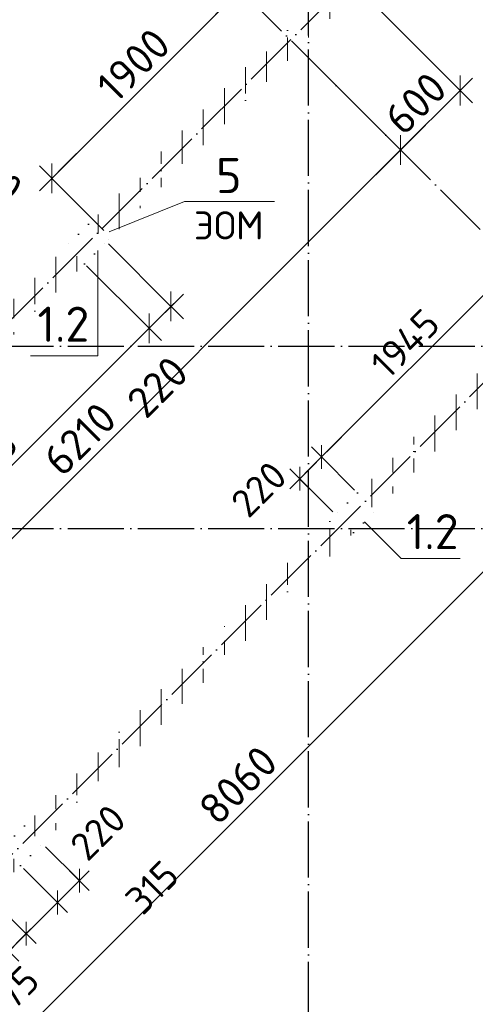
# Model space of a CAD drawing. Header units: millimetres. Extents: x -3495 to 109513, y -3287 to 62337.
# Tile 9 of 41: x 16392 to 19638, y 10510 to 17527. Entities that reach past the tile are written whole.
import ezdxf

# ---------------------------------------------------------------- set-up
doc = ezdxf.new("R2010")
doc.units = ezdxf.units.MM
doc.header["$PDMODE"] = 65
for name, pattern in [('______11', [500, 400, -50, 0, -50]), ('______5', [1100, 800, -100, 100, -100]), ('______9', [100, 0, -100])]:
    doc.linetypes.add(name, pattern=pattern)
for name, color, linetype, lineweight in [('Высотная отметка (отверстия)', 7, 'Continuous', 13), ('Ограждение_ 2D надпись', 7, 'Continuous', 13), ('Размерная линия_ общее', 7, 'Continuous', 13), ('Размерная линия_ общее_1', 7, 'Continuous', 13), ('Стена_ общее', 7, 'Continuous', 35)]:
    doc.layers.add(name, color=color, linetype=linetype, lineweight=lineweight)
doc.layers.add('Осевая линия_ общее', color=7, linetype='______5', lineweight=13, true_color=0xa0a0a0)
doc.styles.add('ISOCPEUR', font='ISOCPEUR')
doc.dimstyles.new('DIMSTYLE_10', dxfattribs={"dimtxt": 220, "dimasz": 250, "dimexe": 0, "dimexo": 0, "dimgap": 110, "dimtad": 0, "dimdec": 0, "dimrnd": 5, "dimzin": 12, "dimdsep": 46, "dimtxsty": 'ISOCPEUR', "dimblk1": 'ALL_ML_STRICH', "dimblk2": 'ALL_ML_STRICH', "dimsah": 1, "dimcen": 0, "dimclrd": 7, "dimclre": 256, "dimclrt": 7, "dimadec": 0, "dimazin": 0, "dimtfac": 1, "dimtdec": 0, "dimtix": 1, "dimtmove": 2, "dimatfit": 3, "dimfxl": 0, "dimtvp": 1.2, "dimtzin": 0, "dimlwd": 0, "dimlwe": -3, "dimarcsym": 0})
doc.dimstyles.new('DIMSTYLE_11', dxfattribs={"dimtxt": 220, "dimasz": 250, "dimexe": 0, "dimexo": 0, "dimgap": 110, "dimtad": 2, "dimdec": 0, "dimrnd": 5, "dimzin": 12, "dimdsep": 46, "dimtxsty": 'ISOCPEUR', "dimblk1": 'ALL_ML_STRICH', "dimblk2": 'ALL_ML_STRICH', "dimsah": 1, "dimcen": 0, "dimclrd": 7, "dimclre": 256, "dimclrt": 7, "dimadec": 0, "dimazin": 0, "dimtfac": 1, "dimtdec": 0, "dimtix": 1, "dimtmove": 2, "dimatfit": 3, "dimfxl": 0, "dimtvp": 1.2, "dimtzin": 0, "dimlwd": 0, "dimlwe": -3, "dimarcsym": 0})
doc.dimstyles.new('DIMSTYLE_3', dxfattribs={"dimtxt": 220, "dimasz": 250, "dimexe": 0, "dimexo": 0, "dimgap": 110, "dimtad": 2, "dimdec": 0, "dimrnd": 5, "dimzin": 12, "dimdsep": 46, "dimtxsty": 'ISOCPEUR', "dimblk1": 'ALL_ML_STRICH', "dimblk2": 'ALL_ML_STRICH', "dimsah": 1, "dimcen": 0, "dimclrd": 7, "dimclre": 256, "dimclrt": 7, "dimadec": 0, "dimazin": 0, "dimtfac": 1, "dimtdec": 0, "dimtix": 1, "dimtmove": 2, "dimatfit": 3, "dimfxl": 0, "dimtzin": 0, "dimlwd": 0, "dimlwe": -3, "dimarcsym": 0})
doc.dimstyles.new('DIMSTYLE_5', dxfattribs={"dimtxt": 200, "dimasz": 200, "dimexe": 0, "dimexo": 0, "dimgap": 100, "dimtad": 2, "dimdec": 0, "dimrnd": 5, "dimzin": 12, "dimdsep": 46, "dimtxsty": 'ISOCPEUR', "dimblk1": 'ALL_ML_STRICH', "dimblk2": 'ALL_ML_STRICH', "dimsah": 1, "dimcen": 0, "dimclrd": 7, "dimclre": 256, "dimclrt": 7, "dimadec": 0, "dimazin": 0, "dimtfac": 1, "dimtdec": 0, "dimtix": 1, "dimtmove": 2, "dimatfit": 3, "dimfxl": 0, "dimtzin": 0, "dimlwd": 0, "dimlwe": -3, "dimarcsym": 0})
doc.dimstyles.new('DIMSTYLE_7', dxfattribs={"dimtxt": 200, "dimasz": 200, "dimexe": 0, "dimexo": 0, "dimgap": 100, "dimtad": 2, "dimdec": 0, "dimrnd": 5, "dimzin": 12, "dimdsep": 46, "dimtxsty": 'ISOCPEUR', "dimblk1": 'ALL_ML_STRICH', "dimblk2": 'ALL_ML_STRICH', "dimsah": 1, "dimcen": 0, "dimclrd": 7, "dimclre": 256, "dimclrt": 7, "dimadec": 0, "dimazin": 0, "dimtfac": 1, "dimtdec": 0, "dimtix": 1, "dimtmove": 2, "dimatfit": 3, "dimfxl": 0, "dimtvp": 1.2, "dimtzin": 0, "dimlwd": 0, "dimlwe": -3, "dimarcsym": 0})
pattern_1 = [(90, (0, 0), (-300, 2e-14), [400, -50, 0, -50]), (90, (-150, 2e-14), (-300, 2e-14), [800, -100, 100, -100])]

# ---------------------------------------------------------------- blocks, each defined once
blk = doc.blocks.new('ALL_ML_STRICH')
at = {"color": 0, "linetype": 'ByBlock', "lineweight": -2}
for p, q in [((-0.3, -0.3), (0.3, 0.3)), ((0, -0.5), (0, 0.5)), ((-1, 0), (0.5, 0))]:
    blk.add_line(p, q, dxfattribs=at)
blk = doc.blocks.new('*D126')
at = {"layer": 'DEFPOINTS', "color": 7, "linetype": 'Continuous', "lineweight": 13, "transparency": 33554687}
for p in [(16018.6, 15884.7), (15557, 15423), (15684.3, 15295.8)]:
    blk.add_point(p, dxfattribs=at)
at = {"layer": 'Размерная линия_ общее', "color": 253, "linetype": 'Continuous', "lineweight": -2, "true_color": 0xa0a0a0, "transparency": 33554687}
for p, q in [((15571.1, 15437.2), (16018.6, 15884.7)), ((15698.4, 15309.9), (16145.9, 15757.4))]:
    blk.add_line(p, q, dxfattribs=at)
at = {"layer": 'Размерная линия_ общее', "color": 7, "linetype": 'Continuous', "lineweight": -2, "transparency": 33554687}
blk.add_line((16018.6, 15884.7), (16145.9, 15757.4), dxfattribs=at)
at = {"layer": 'Размерная линия_ общее', "color": 7, "linetype": 'Continuous', "lineweight": 13, "transparency": 33554687, "xscale": 250, "yscale": 250, "zscale": 250}
for p, rotation in [((16018.6, 15884.7), 134.9999999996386), ((16145.9, 15757.4), 314.9999999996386)]:
    blk.add_blockref('ALL_ML_STRICH', p, dxfattribs=dict(at, rotation=rotation))
at = {"layer": 'Размерная линия_ общее', "color": 7, "linetype": 'Continuous', "lineweight": 13, "transparency": 33554687, "insert": (16205, 16419.4), "char_height": 220, "width": 660, "attachment_point": 5, "rotation": 315, "style": 'ISOCPEUR'}
blk.add_mtext('\\A1;{180}', dxfattribs=at)
blk = doc.blocks.new('*D130')
at = {"layer": 'DEFPOINTS', "color": 7, "linetype": 'Continuous', "lineweight": 13, "transparency": 33554687}
for p in [(18066.1, 17637.4), (16620.7, 16395.8), (17006.6, 16009.9)]:
    blk.add_point(p, dxfattribs=at)
at = {"layer": 'Размерная линия_ общее', "color": 7, "linetype": 'Continuous', "lineweight": -2, "transparency": 33554687}
blk.add_line((16620.7, 16395.8), (17964.2, 17739.3), dxfattribs=at)
at = {"layer": 'Размерная линия_ общее', "color": 253, "linetype": 'Continuous', "lineweight": -2, "true_color": 0xa0a0a0, "transparency": 33554687}
for p, q in [((18052, 17651.6), (17964.2, 17739.3)), ((16992.4, 16024.1), (16620.7, 16395.8))]:
    blk.add_line(p, q, dxfattribs=at)
at = {"layer": 'Размерная линия_ общее', "color": 7, "linetype": 'Continuous', "lineweight": 13, "transparency": 33554687, "xscale": 250, "yscale": 250, "zscale": 250}
for p, rotation in [((17964.2, 17739.3), 45), ((16620.7, 16395.8), 225)]:
    blk.add_blockref('ALL_ML_STRICH', p, dxfattribs=dict(at, rotation=rotation))
at = {"layer": 'Размерная линия_ общее', "color": 7, "linetype": 'Continuous', "lineweight": 13, "transparency": 33554687, "insert": (17202.6, 17204), "char_height": 220, "width": 880, "attachment_point": 5, "rotation": 45, "style": 'ISOCPEUR'}
blk.add_mtext('\\A1;{1900}', dxfattribs=at)
blk = doc.blocks.new('*D141')
at = {"layer": 'DEFPOINTS', "color": 7, "linetype": 'Continuous', "lineweight": 13, "transparency": 33554687}
for p in [(18385.4, 17318.1), (13994.3, 12927), (14714.4, 12206.9)]:
    blk.add_point(p, dxfattribs=at)
at = {"layer": 'Размерная линия_ общее', "color": 253, "linetype": 'Continuous', "lineweight": -2, "true_color": 0xa0a0a0, "transparency": 33554687}
for p, q in [((18399.6, 17304), (19105.5, 16598)), ((14008.4, 12912.8), (14714.4, 12206.9))]:
    blk.add_line(p, q, dxfattribs=at)
at = {"layer": 'Размерная линия_ общее', "color": 7, "linetype": 'Continuous', "lineweight": -2, "transparency": 33554687}
blk.add_line((14714.4, 12206.9), (19105.5, 16598), dxfattribs=at)
at = {"layer": 'Размерная линия_ общее', "color": 7, "linetype": 'Continuous', "lineweight": 13, "transparency": 33554687, "xscale": 250, "yscale": 250, "zscale": 250}
for p, rotation in [((19105.5, 16598), 44.99999999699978), ((14714.4, 12206.9), 224.9999999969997)]:
    blk.add_blockref('ALL_ML_STRICH', p, dxfattribs=dict(at, rotation=rotation))
at = {"layer": 'Размерная линия_ общее', "color": 7, "linetype": 'Continuous', "lineweight": 13, "transparency": 33554687, "insert": (16820.1, 14538.9), "char_height": 220, "width": 880, "attachment_point": 5, "rotation": 45, "style": 'ISOCPEUR'}
blk.add_mtext('\\A1;{6210}', dxfattribs=at)
blk = doc.blocks.new('*D142')
at = {"layer": 'DEFPOINTS', "color": 7, "linetype": 'Continuous', "lineweight": 13, "transparency": 33554687}
for p in [(18809.7, 17742.4), (18385.4, 17318.1), (19105.5, 16598)]:
    blk.add_point(p, dxfattribs=at)
at = {"layer": 'Размерная линия_ общее', "color": 253, "linetype": 'Continuous', "lineweight": -2, "true_color": 0xa0a0a0, "transparency": 33554687}
for p, q in [((18823.8, 17728.2), (19529.8, 17022.3)), ((18399.6, 17304), (19105.5, 16598))]:
    blk.add_line(p, q, dxfattribs=at)
at = {"layer": 'Размерная линия_ общее', "color": 7, "linetype": 'Continuous', "lineweight": -2, "transparency": 33554687}
blk.add_line((19105.5, 16598), (19529.8, 17022.3), dxfattribs=at)
at = {"layer": 'Размерная линия_ общее', "color": 7, "linetype": 'Continuous', "lineweight": 13, "transparency": 33554687, "xscale": 250, "yscale": 250, "zscale": 250}
for p, rotation in [((19529.8, 17022.3), 44.99999999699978), ((19105.5, 16598), 224.9999999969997)]:
    blk.add_blockref('ALL_ML_STRICH', p, dxfattribs=dict(at, rotation=rotation))
at = {"layer": 'Размерная линия_ общее', "color": 7, "linetype": 'Continuous', "lineweight": 13, "transparency": 33554687, "insert": (19212.3, 16931), "char_height": 220, "width": 660, "attachment_point": 5, "rotation": 45, "style": 'ISOCPEUR'}
blk.add_mtext('\\A1;{600}', dxfattribs=at)
blk = doc.blocks.new('*D144')
at = {"layer": 'DEFPOINTS', "color": 7, "linetype": 'Continuous', "lineweight": 13, "transparency": 33554687}
for p in [(20439.2, 15264.3), (14595.3, 9709.6), (15203, 9101.9)]:
    blk.add_point(p, dxfattribs=at)
at = {"layer": 'Размерная линия_ общее', "color": 253, "linetype": 'Continuous', "lineweight": -2, "true_color": 0xa0a0a0, "transparency": 33554687}
for p, q in [((20453.3, 15250.2), (20902.3, 14801.2)), ((14609.5, 9695.5), (15203, 9101.9))]:
    blk.add_line(p, q, dxfattribs=at)
at = {"layer": 'Размерная линия_ общее', "color": 7, "linetype": 'Continuous', "lineweight": -2, "transparency": 33554687}
blk.add_line((15203, 9101.9), (20902.3, 14801.2), dxfattribs=at)
at = {"layer": 'Размерная линия_ общее', "color": 7, "linetype": 'Continuous', "lineweight": 13, "transparency": 33554687, "xscale": 250, "yscale": 250, "zscale": 250}
for p, rotation in [((20902.3, 14801.2), 44.99999999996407), ((15203, 9101.9), 224.9999999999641)]:
    blk.add_blockref('ALL_ML_STRICH', p, dxfattribs=dict(at, rotation=rotation))
at = {"layer": 'Размерная линия_ общее', "color": 7, "linetype": 'Continuous', "lineweight": 13, "transparency": 33554687, "insert": (17947.3, 12072.5), "char_height": 220, "width": 880, "attachment_point": 5, "rotation": 45, "style": 'ISOCPEUR'}
blk.add_mtext('\\A1;{8060}', dxfattribs=at)
blk = doc.blocks.new('*D363')
at = {"layer": 'DEFPOINTS', "color": 7, "linetype": 'Continuous', "lineweight": 13, "transparency": 33554687}
for p in [(18386.5, 14255.2), (18799.1, 14153.8), (18643.5, 13998.2)]:
    blk.add_point(p, dxfattribs=at)
at = {"layer": 'Размерная линия_ общее_1', "color": 7, "linetype": 'Continuous', "lineweight": -2, "transparency": 33554687}
blk.add_line((18386.5, 14255.2), (18542.1, 14410.8), dxfattribs=at)
at = {"layer": 'Размерная линия_ общее_1', "color": 253, "linetype": 'Continuous', "lineweight": -2, "true_color": 0xa0a0a0, "transparency": 33554687}
for p, q in [((18777.9, 14175), (18542.1, 14410.8)), ((18622.3, 14019.4), (18386.5, 14255.2))]:
    blk.add_line(p, q, dxfattribs=at)
at = {"layer": 'Размерная линия_ общее_1', "color": 7, "linetype": 'Continuous', "lineweight": 13, "transparency": 33554687, "xscale": 200, "yscale": 200, "zscale": 200}
for p, rotation in [((18542.1, 14410.8), 45.00000000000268), ((18386.5, 14255.2), 225.0000000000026)]:
    blk.add_blockref('ALL_ML_STRICH', p, dxfattribs=dict(at, rotation=rotation))
at = {"layer": 'Размерная линия_ общее_1', "color": 7, "linetype": 'Continuous', "lineweight": 13, "transparency": 33554687, "insert": (18095.7, 14180.9), "char_height": 200, "width": 600, "attachment_point": 5, "rotation": 45, "style": 'ISOCPEUR'}
blk.add_mtext('\\A1;{220}', dxfattribs=at)
blk = doc.blocks.new('*D364')
at = {"layer": 'DEFPOINTS', "color": 7, "linetype": 'Continuous', "lineweight": 13, "transparency": 33554687}
for p in [(19920.3, 15783.2), (18542.1, 14410.8), (18799.1, 14153.8)]:
    blk.add_point(p, dxfattribs=at)
at = {"layer": 'Размерная линия_ общее_1', "color": 7, "linetype": 'Continuous', "lineweight": -2, "transparency": 33554687}
blk.add_line((18542.1, 14410.8), (19917.4, 15786.1), dxfattribs=at)
at = {"layer": 'Размерная линия_ общее_1', "color": 253, "linetype": 'Continuous', "lineweight": -2, "true_color": 0xa0a0a0, "transparency": 33554687}
for p, q in [((19917.4, 15786.1), (19917.4, 15786.1)), ((18777.9, 14175), (18542.1, 14410.8))]:
    blk.add_line(p, q, dxfattribs=at)
at = {"layer": 'Размерная линия_ общее_1', "color": 7, "linetype": 'Continuous', "lineweight": 13, "transparency": 33554687, "xscale": 200, "yscale": 200, "zscale": 200}
for p, rotation in [((19917.4, 15786.1), 45.00000000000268), ((18542.1, 14410.8), 225.0000000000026)]:
    blk.add_blockref('ALL_ML_STRICH', p, dxfattribs=dict(at, rotation=rotation))
at = {"layer": 'Размерная линия_ общее_1', "color": 7, "linetype": 'Continuous', "lineweight": 13, "transparency": 33554687, "insert": (19137.8, 15218.7), "char_height": 200, "width": 800, "attachment_point": 5, "rotation": 45, "style": 'ISOCPEUR'}
blk.add_mtext('\\A1;{1945}', dxfattribs=at)
blk = doc.blocks.new('*D367')
at = {"layer": 'DEFPOINTS', "color": 7, "linetype": 'Continuous', "lineweight": 13, "transparency": 33554687}
for p in [(16854.5, 15787.2), (14637.8, 13570.4), (15097.3, 13110.9)]:
    blk.add_point(p, dxfattribs=at)
at = {"layer": 'Размерная линия_ общее', "color": 253, "linetype": 'Continuous', "lineweight": -2, "true_color": 0xa0a0a0, "transparency": 33554687}
for p, q in [((16868.7, 15773.1), (17314.1, 15327.7)), ((14651.9, 13556.3), (15097.3, 13110.9))]:
    blk.add_line(p, q, dxfattribs=at)
at = {"layer": 'Размерная линия_ общее', "color": 7, "linetype": 'Continuous', "lineweight": -2, "transparency": 33554687}
blk.add_line((15097.3, 13110.9), (17314.1, 15327.7), dxfattribs=at)
at = {"layer": 'Размерная линия_ общее', "color": 7, "linetype": 'Continuous', "lineweight": 13, "transparency": 33554687, "xscale": 250, "yscale": 250, "zscale": 250}
for p, rotation in [((17314.1, 15327.7), 45.00000000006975), ((15097.3, 13110.9), 225.0000000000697)]:
    blk.add_blockref('ALL_ML_STRICH', p, dxfattribs=dict(at, rotation=rotation))
at = {"layer": 'Размерная линия_ общее', "color": 7, "linetype": 'Continuous', "lineweight": 13, "transparency": 33554687, "insert": (16115.9, 14355.7), "char_height": 220, "width": 880, "attachment_point": 5, "rotation": 45, "style": 'ISOCPEUR'}
blk.add_mtext('\\A1;{3135}', dxfattribs=at)
blk = doc.blocks.new('*D368')
at = {"layer": 'DEFPOINTS', "color": 7, "linetype": 'Continuous', "lineweight": 13, "transparency": 33554687}
for p in [(17010.1, 15942.8), (16854.5, 15787.2), (17314.1, 15327.7)]:
    blk.add_point(p, dxfattribs=at)
at = {"layer": 'Размерная линия_ общее', "color": 253, "linetype": 'Continuous', "lineweight": -2, "true_color": 0xa0a0a0, "transparency": 33554687}
for p, q in [((17024.2, 15928.6), (17469.7, 15483.2)), ((16868.7, 15773.1), (17314.1, 15327.7))]:
    blk.add_line(p, q, dxfattribs=at)
at = {"layer": 'Размерная линия_ общее', "color": 7, "linetype": 'Continuous', "lineweight": -2, "transparency": 33554687}
blk.add_line((17314.1, 15327.7), (17469.7, 15483.2), dxfattribs=at)
at = {"layer": 'Размерная линия_ общее', "color": 7, "linetype": 'Continuous', "lineweight": 13, "transparency": 33554687, "xscale": 250, "yscale": 250, "zscale": 250}
for p, rotation in [((17469.7, 15483.2), 45.00000000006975), ((17314.1, 15327.7), 225.0000000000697)]:
    blk.add_blockref('ALL_ML_STRICH', p, dxfattribs=dict(at, rotation=rotation))
at = {"layer": 'Размерная линия_ общее', "color": 7, "linetype": 'Continuous', "lineweight": 13, "transparency": 33554687, "insert": (17373.6, 14910.1), "char_height": 220, "width": 660, "attachment_point": 5, "rotation": 45, "style": 'ISOCPEUR'}
blk.add_mtext('\\A1;{220}', dxfattribs=at)
blk = doc.blocks.new('СЛОЖНЫЙ_ОБЪЕКТ_9')
at = {"layer": 'Осевая линия_ общее', "color": 253, "linetype": '______11', "lineweight": -3, "true_color": 0xa0a0a0, "transparency": 33554687}
for p, q in [((21086.6, 14616.9), (14623.6, 21079.9)), ((18450, -2590), (18450, 20630)), ((3543.2, 2603.2), (20054.2, 19114.1)), ((5452.4, 694), (21963.4, 17205)), ((-2770, 15200), (26050, 15200)), ((-2770, 13900), (26050, 13900))]:
    blk.add_line(p, q, dxfattribs=at)
blk = doc.blocks.new('*D384')
at = {"layer": 'DEFPOINTS', "color": 7, "linetype": 'Continuous', "lineweight": 13, "transparency": 33554687}
for p in [(16554, 11654.2), (16398.4, 11498.6), (16817.1, 11391.1)]:
    blk.add_point(p, dxfattribs=at)
at = {"layer": 'Размерная линия_ общее_1', "color": 253, "linetype": 'Continuous', "lineweight": -2, "true_color": 0xa0a0a0, "transparency": 33554687}
for p, q in [((16575.2, 11633), (16817.1, 11391.1)), ((16419.7, 11477.4), (16661.6, 11235.5))]:
    blk.add_line(p, q, dxfattribs=at)
at = {"layer": 'Размерная линия_ общее_1', "color": 7, "linetype": 'Continuous', "lineweight": -2, "transparency": 33554687}
blk.add_line((16817.1, 11391.1), (16661.6, 11235.5), dxfattribs=at)
at = {"layer": 'Размерная линия_ общее_1', "color": 7, "linetype": 'Continuous', "lineweight": 13, "transparency": 33554687, "xscale": 200, "yscale": 200, "zscale": 200}
for p, rotation in [((16817.1, 11391.1), 45.0000000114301), ((16661.6, 11235.5), 225.0000000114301)]:
    blk.add_blockref('ALL_ML_STRICH', p, dxfattribs=dict(at, rotation=rotation))
at = {"layer": 'Размерная линия_ общее_1', "color": 7, "linetype": 'Continuous', "lineweight": 13, "transparency": 33554687, "insert": (16949.6, 11735.1), "char_height": 200, "width": 600, "attachment_point": 5, "rotation": 45, "style": 'ISOCPEUR'}
blk.add_mtext('\\A1;{220}', dxfattribs=at)
blk = doc.blocks.new('*D385')
at = {"layer": 'DEFPOINTS', "color": 7, "linetype": 'Continuous', "lineweight": 13, "transparency": 33554687}
for p in [(16398.4, 11498.6), (16175.7, 11275.9), (16661.6, 11235.5)]:
    blk.add_point(p, dxfattribs=at)
at = {"layer": 'Размерная линия_ общее_1', "color": 253, "linetype": 'Continuous', "lineweight": -2, "true_color": 0xa0a0a0, "transparency": 33554687}
for p, q in [((16419.7, 11477.4), (16661.6, 11235.5)), ((16196.9, 11254.7), (16438.8, 11012.8))]:
    blk.add_line(p, q, dxfattribs=at)
at = {"layer": 'Размерная линия_ общее_1', "color": 7, "linetype": 'Continuous', "lineweight": -2, "transparency": 33554687}
blk.add_line((16661.6, 11235.5), (16438.8, 11012.8), dxfattribs=at)
at = {"layer": 'Размерная линия_ общее_1', "color": 7, "linetype": 'Continuous', "lineweight": 13, "transparency": 33554687, "xscale": 200, "yscale": 200, "zscale": 200}
for p, rotation in [((16661.6, 11235.5), 45.0000000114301), ((16438.8, 11012.8), 225.0000000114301)]:
    blk.add_blockref('ALL_ML_STRICH', p, dxfattribs=dict(at, rotation=rotation))
at = {"layer": 'Размерная линия_ общее_1', "color": 7, "linetype": 'Continuous', "lineweight": 13, "transparency": 33554687, "insert": (17335.1, 11343.3), "char_height": 200, "width": 600, "attachment_point": 5, "rotation": 45, "style": 'ISOCPEUR'}
blk.add_mtext('\\A1;{315}', dxfattribs=at)
blk = doc.blocks.new('*D386')
at = {"layer": 'DEFPOINTS', "color": 7, "linetype": 'Continuous', "lineweight": 13, "transparency": 33554687}
for p in [(16175.7, 11275.9), (16052, 11152.1), (16438.8, 11012.8)]:
    blk.add_point(p, dxfattribs=at)
at = {"layer": 'Размерная линия_ общее_1', "color": 253, "linetype": 'Continuous', "lineweight": -2, "true_color": 0xa0a0a0, "transparency": 33554687}
for p, q in [((16196.9, 11254.7), (16438.8, 11012.8)), ((16073.2, 11130.9), (16315.1, 10889))]:
    blk.add_line(p, q, dxfattribs=at)
at = {"layer": 'Размерная линия_ общее_1', "color": 7, "linetype": 'Continuous', "lineweight": -2, "transparency": 33554687}
blk.add_line((16438.8, 11012.8), (16315.1, 10889), dxfattribs=at)
at = {"layer": 'Размерная линия_ общее_1', "color": 7, "linetype": 'Continuous', "lineweight": 13, "transparency": 33554687, "xscale": 200, "yscale": 200, "zscale": 200}
for p, rotation in [((16315.1, 10889), 225.0000000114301), ((16438.8, 11012.8), 45.0000000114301)]:
    blk.add_blockref('ALL_ML_STRICH', p, dxfattribs=dict(at, rotation=rotation))
at = {"layer": 'Размерная линия_ общее_1', "color": 7, "linetype": 'Continuous', "lineweight": 13, "transparency": 33554687, "insert": (16341.7, 10594.1), "char_height": 200, "width": 600, "attachment_point": 5, "rotation": 45, "style": 'ISOCPEUR'}
blk.add_mtext('\\A1;{175}', dxfattribs=at)

msp = doc.modelspace()

# ---------------------------------------------------------------- hatches: boundary and pattern name
at = {"layer": 'Стена_ общее', "linetype": 'Continuous', "lineweight": 18, "transparency": 33554687}
h = msp.add_hatch(dxfattribs=at)
h.set_pattern_fill('__________541', scale=100, style=0, pattern_type=2)
h.set_pattern_definition(pattern_1)
h.paths.add_polyline_path([(17056.1, 15988.7), (18809.7, 17742.4), (18682.4, 17869.6), (16882.8, 16070.1), (17010.1, 15942.8), (17027.8, 15960.5), (16992.4, 15995.8), (17020.7, 16024.1)], flags=0)
h = msp.add_hatch(dxfattribs=at)
h.set_pattern_fill('__________541', scale=100, style=0, pattern_type=2)
h.set_pattern_definition(pattern_1)
h.paths.add_polyline_path([(20598.7, 15953.4), (18799.1, 14153.8), (18926.4, 14026.5), (20725.9, 15826.1)], flags=0)
h = msp.add_hatch(dxfattribs=at)
h.set_pattern_fill('__________541', scale=100, style=0, pattern_type=2)
h.set_pattern_definition(pattern_1)
h.paths.add_polyline_path([(16727.3, 15914.5), (15896.4, 15083.6), (16023.7, 14956.4), (16854.5, 15787.2)], flags=0)
h = msp.add_hatch(dxfattribs=at)
h.set_pattern_fill('__________541', scale=100, style=0, pattern_type=2)
h.set_pattern_definition(pattern_1)
h.paths.add_polyline_path([(18643.5, 13998.2), (16426.7, 11781.4), (16554, 11654.2), (18770.8, 13871)], flags=0)
h = msp.add_hatch(dxfattribs=at)
h.set_pattern_fill('__________541', scale=100, style=0, pattern_type=2)
h.set_pattern_definition(pattern_1)
h.paths.add_polyline_path([(16271.2, 11625.9), (16048.4, 11403.1), (16175.7, 11275.9), (16398.4, 11498.6)], flags=0)

# ---------------------------------------------------------------- linework, layer by layer
at = {"layer": 'Ограждение_ 2D надпись', "color": 7, "linetype": 'Continuous', "lineweight": 13, "transparency": 33554687}
for points in [[(17029.7, 16015.1), (17566.5, 16230.6), (18206.5, 16230.6)], [(16948.4, 15881.1), (16948.4, 15131.1), (16468.4, 15131.1)], [(18848.6, 13948.7), (19110.2, 13687.1), (19530.2, 13687.1)]]:
    msp.add_lwpolyline(points, dxfattribs=at)
at = {"layer": 'Стена_ общее', "color": 7, "linetype": '______9', "lineweight": -3, "transparency": 33554687}
for p, q in [((16882.8, 16070.1), (16727.3, 15914.5)), ((16882.8, 16070.1), (16727.3, 15914.5)), ((16854.5, 15787.2), (17010.1, 15942.8)), ((16854.5, 15787.2), (17010.1, 15942.8)), ((17027.8, 15960.5), (17056.1, 15988.7)), ((18799.1, 14153.8), (18643.5, 13998.2)), ((18799.1, 14153.8), (18643.5, 13998.2)), ((18770.8, 13871), (18926.4, 14026.5)), ((18770.8, 13871), (18926.4, 14026.5)), ((16426.7, 11781.4), (16271.2, 11625.9)), ((16426.7, 11781.4), (16271.2, 11625.9)), ((16398.4, 11498.6), (16554, 11654.2)), ((16398.4, 11498.6), (16554, 11654.2))]:
    msp.add_line(p, q, dxfattribs=at)

# ---------------------------------------------------------------- block references
at = {"layer": 'Осевая линия_ общее', "color": 253, "linetype": '______11', "lineweight": -3, "true_color": 0xa0a0a0, "transparency": 33554687}
msp.add_blockref('СЛОЖНЫЙ_ОБЪЕКТ_9', (0, 0), dxfattribs=at)

# ---------------------------------------------------------------- texts
at = {"layer": 'Высотная отметка (отверстия)', "color": 7, "linetype": 'Continuous', "lineweight": 13, "transparency": 33554687, "char_height": 250, "width": 473.684, "attachment_point": 8, "style": 'ISOCPEUR'}
for insert in [(16703.5, 15231.5), (19333.9, 13753.4)]:
    msp.add_mtext('\\A1;{\\fISOCPEUR|i0|b0;\\H250.000000;\\W1.000000;\\C7;1.2}\\P', dxfattribs=dict(at, insert=insert))
at = {"layer": 'Ограждение_ 2D надпись', "color": 7, "linetype": 'Continuous', "lineweight": 13, "transparency": 33554687, "style": 'ISOCPEUR'}
for s, insert, char_height, width, attachment_point in [('\\A1;{\\fISOCPEUR|i0|b0;\\H250.000000;\\W1.000000;\\C7;5}\\P', (17881.5, 16290.6), 250, 272.222, 8), ('\\A1;{\\fISOCPEUR|i0|b0;\\H200.000000;\\W1.000000;\\C7;ЭОМ}\\P', (17881.5, 16160.6), 200, 592.593, 2)]:
    msp.add_mtext(s, dxfattribs=dict(at, insert=insert, char_height=char_height, width=width, attachment_point=attachment_point))

# ---------------------------------------------------------------- dimensions: what is measured, and where the dimension line sits
at = {"layer": 'Размерная линия_ общее', "color": 7, "linetype": 'Continuous', "lineweight": 13, "transparency": 33554687}
for base, p1, p2, angle, dimstyle, picture, middle in [((17964.2, 17739.3), (16992.4, 16024.1), (18052, 17651.6), 45, 'DIMSTYLE_3', '*D130', (17202.6, 17204)), ((19529.8, 17022.3), (18399.6, 17304), (18823.8, 17728.2), 45, 'DIMSTYLE_11', '*D142', (19212.3, 16931)), ((19105.5, 16598), (14008.4, 12912.8), (18399.6, 17304), 45, 'DIMSTYLE_3', '*D141', (16820.1, 14538.9)), ((16145.9, 15757.4), (15571.1, 15437.2), (15698.4, 15309.9), 315, 'DIMSTYLE_11', '*D126', (16205, 16419.4)), ((17469.7, 15483.2), (16868.7, 15773.1), (17024.2, 15928.6), 45, 'DIMSTYLE_10', '*D368', (17373.6, 14910.1)), ((17314.1, 15327.7), (14651.9, 13556.3), (16868.7, 15773.1), 45, 'DIMSTYLE_3', '*D367', (16115.9, 14355.7)), ((20902.3, 14801.2), (14609.5, 9695.5), (20453.3, 15250.2), 45, 'DIMSTYLE_3', '*D144', (17947.3, 12072.5))]:
    dim = msp.add_linear_dim(base=base, p1=p1, p2=p2, angle=angle, dimstyle=dimstyle, override={"dimpost": '<>', "dimclrd": 7, "dimclre": 253, "dimclrt": 7, "dimlwd": 0, "dimlwe": 65533}, dxfattribs=at)
    dim.commit()
    dim.dimension.update_dxf_attribs({"geometry": picture, "text_midpoint": middle, "dimtype": 160})
at = {"layer": 'Размерная линия_ общее_1', "color": 7, "linetype": 'Continuous', "lineweight": 13, "transparency": 33554687}
for base, p1, p2, angle, dimstyle, picture, middle in [((19917.4, 15786.1), (18777.9, 14175), (19917.4, 15786.1), 45, 'DIMSTYLE_5', '*D364', (19137.8, 15218.7)), ((18542.1, 14410.8), (18622.3, 14019.4), (18777.9, 14175), 45, 'DIMSTYLE_7', '*D363', (18095.7, 14180.9)), ((16661.6, 11235.5), (16575.2, 11633), (16419.7, 11477.4), 225, 'DIMSTYLE_7', '*D384', (16949.6, 11735.1)), ((16438.8, 11012.8), (16419.7, 11477.4), (16196.9, 11254.7), 225, 'DIMSTYLE_7', '*D385', (17335.1, 11343.3)), ((16315.1, 10889), (16196.9, 11254.7), (16073.2, 11130.9), 225, 'DIMSTYLE_7', '*D386', (16341.7, 10594.1))]:
    dim = msp.add_linear_dim(base=base, p1=p1, p2=p2, angle=angle, dimstyle=dimstyle, override={"dimpost": '<>', "dimclrd": 7, "dimclre": 253, "dimclrt": 7, "dimlwd": 0, "dimlwe": 65533}, dxfattribs=at)
    dim.commit()
    dim.dimension.update_dxf_attribs({"geometry": picture, "text_midpoint": middle, "dimtype": 160})

doc.saveas('drawing.dxf')
